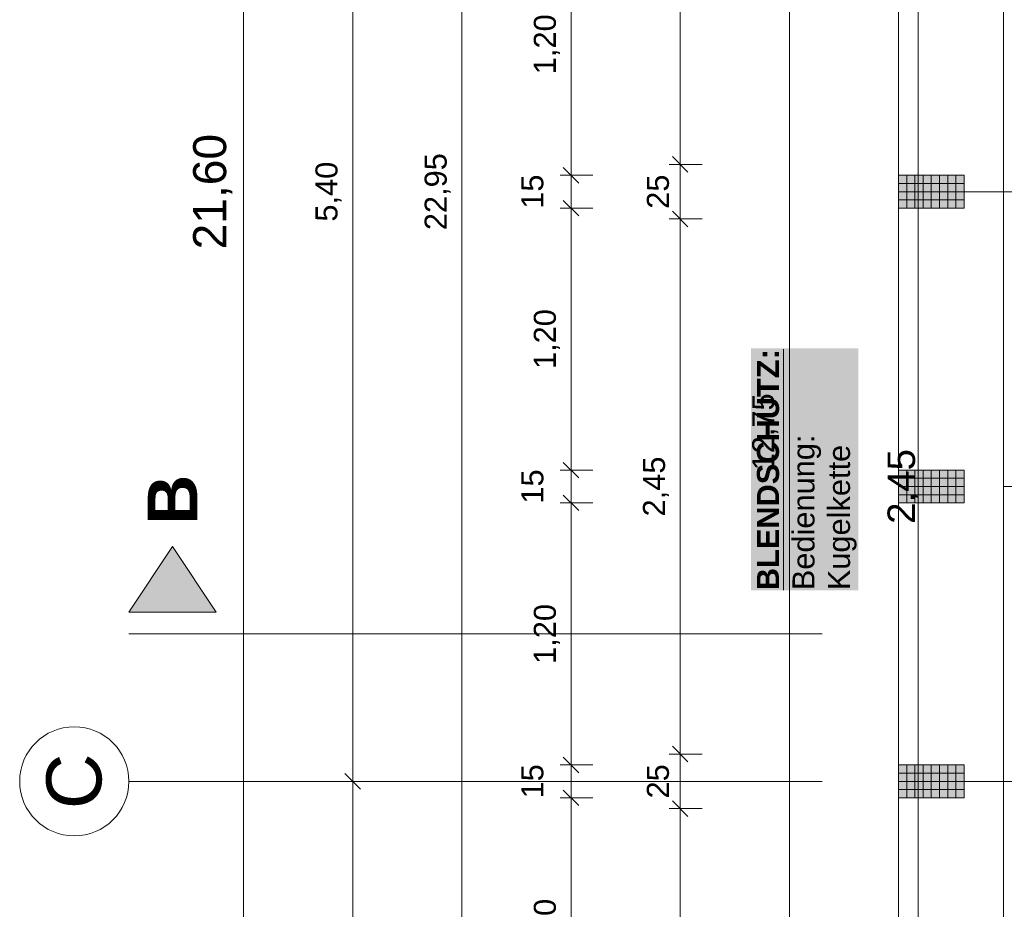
# Model space of a CAD drawing. Header units: metres. Extents: x -45 to 152, y -127 to 99.
# Tile 49 of 256: x -43.85 to -39.34, y -14.09 to -10.01. Entities that reach past the tile are written whole.
import ezdxf

# ---------------------------------------------------------------- set-up
doc = ezdxf.new("R2010")
doc.units = ezdxf.units.M
doc.header["$PDMODE"] = 1
doc.header["$PDSIZE"] = -2
doc.linetypes.add('Achsen 01', pattern=[5.291531, 3.175, -1.058062, 0.352704, -0.705764])
doc.linetypes.add('Raster 01', pattern=[2, 1, -1])
doc.layers.get('0').update_dxf_attribs({"lineweight": 25})
for name, color, linetype, lineweight, true_color in [('014_Fassadenarbeiten-000 Aufsicht Betonfertigteile', 7, 'Continuous', 9, 0xc0c0c0), ('031_Metallbauarbeiten-330 Aufsicht Metallbauarbeiten', 7, 'Continuous', 9, 0xa6a6a6), ('AV1-Achsen', 1, 'Achsen 01', 18, 0xff0000), ('AV1-Raster', 7, 'Raster 01', 9, 0xa6a6a6)]:
    doc.layers.add(name, color=color, linetype=linetype, lineweight=lineweight, true_color=true_color)
for name, color, linetype, lineweight in [('014_Fassadenarbeiten-330 Betonfertigteile vertikal', 7, 'Continuous', 9), ('030_Sonnenschutzarbeiten-BLENDSCHUTZ', 7, 'Continuous', 5), ('030_Sonnenschutzarbeiten-BLENDSCHUTZ  Beschriftung', 7, 'Continuous', 5), ('_1.35m (3D)', 7, 'Continuous', 9), ('_GRU (2D)', 7, 'Continuous', 9), ('_OG 2 (2D)', 7, 'Continuous', 9), ('_OG 2 - DS (2D)', 7, 'Continuous', 9), ('AV1-Schnitt Achsen', 7, 'Achsen 01', 18), ('Bemaßung-Bemaßung', 7, 'Continuous', 9)]:
    doc.layers.add(name, color=color, linetype=linetype, lineweight=lineweight)
doc.layers.get('0').freeze()
doc.styles.add('Arial', font='arial.ttf')
doc.styles.add('Arial (bold)', font='arialbd.ttf')
doc.dimstyles.new('COE 50', dxfattribs={"dimtxt": 126.090495, "dimasz": 0.001414, "dimexe": 0.001, "dimexo": 0.01, "dimgap": 0.001, "dimtad": 1, "dimdec": 3, "dimtxsty": 'Arial', "dimblk": 'VW_SLASH-4', "dimblk1": 'VW_SLASH-4', "dimblk2": 'VW_SLASH-4', "dimcen": 0, "dimadec": 3, "dimazin": 0, "dimtfac": 0.8, "dimtdec": 3, "dimtix": 1, "dimtmove": 0, "dimatfit": 0, "dimldrblk": 'VW_SLASH-3', "dimfxl": 0.002, "dimfxlon": 1, "dimfrac": 2, "dimtolj": 1, "dimarcsym": 0})
pattern_1 = [(-90, (0, 0), (0.0375, 0), [])]
pattern_2 = [(0, (0, 0), (2e-18, -0.0375), [])]

# ---------------------------------------------------------------- blocks, each defined once
blk = doc.blocks.new('Group-2')
at = {"layer": 'AV1-Raster'}
for p, q in [((1.35, -10.8), (-40.5, -10.8)), ((1.35, -12.15), (-40.5, -12.15)), ((1.35, -13.5), (-40.5, -13.5))]:
    blk.add_line(p, q, dxfattribs=at)
blk = doc.blocks.new('1.35m (3D)')
at = {"layer": 'AV1-Raster', "color": 7}
blk.add_blockref('Group-2', (0, 0), dxfattribs=at)
blk = doc.blocks.new('Blendschutz Beschriftung')
at = {"layer": '030_Sonnenschutzarbeiten-BLENDSCHUTZ  Beschriftung', "color": 254, "linetype": 'Continuous', "transparency": 33554559}
blk.add_solid([(-0.554, -0.1644), (0.554, -0.1644), (-0.554, 0.3267), (0.554, 0.3267)], dxfattribs=at)
at = {"layer": '030_Sonnenschutzarbeiten-BLENDSCHUTZ  Beschriftung', "insert": (-0.554, 0.3002), "char_height": 0.100872, "attachment_point": 1, "line_spacing_factor": 0.967016, "style": 'Arial (bold)'}
blk.add_mtext('{\\LBLENDSCHUTZ:}{\\fArial|b0|i0|c0|p0;\\l\\PBedienung: \\PKugelkette }', dxfattribs=at)
blk = doc.blocks.new('VW_SLASH-4')
at = {"color": 0, "linetype": 'ByBlock', "lineweight": -2, "transparency": 16777216}
blk.add_line((0, 0), (-1, 0), dxfattribs=at)
at = {"color": 0, "linetype": 'Continuous', "lineweight": 15, "transparency": 16777216, "flags": 128}
blk.add_lwpolyline([(0.5, 0.5), (-0.5, -0.5)], dxfattribs=at)
blk = doc.blocks.new('*D14')
at = {"layer": '030_Sonnenschutzarbeiten-BLENDSCHUTZ', "color": 0, "lineweight": -2}
for p, q in [((-39.575, -13.625), (-39.725, -13.625)), ((-39.675, -16.0043), (-39.675, -13.6957)), ((-39.575, -16.075), (-39.725, -16.075))]:
    blk.add_line(p, q, dxfattribs=at)
at = {"layer": 'Defpoints', "color": 0}
for p in [(-39.675, -13.625), (-39.15, -13.625), (-39.15, -16.075)]:
    blk.add_point(p, dxfattribs=at)
at = {"layer": '030_Sonnenschutzarbeiten-BLENDSCHUTZ', "color": 0, "lineweight": -2, "xscale": 0.070693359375, "yscale": 0.070693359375, "zscale": 0.070693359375}
for p, rotation in [((-39.675, -13.625), 90), ((-39.675, -16.075), 270)]:
    blk.add_blockref('VW_SLASH-4', p, dxfattribs=dict(at, rotation=rotation))
at = {"layer": '030_Sonnenschutzarbeiten-BLENDSCHUTZ', "color": 0, "lineweight": 13, "insert": (-39.8008, -14.85), "char_height": 0.12609, "attachment_point": 5, "rotation": 90, "style": 'Arial'}
blk.add_mtext('\\A1;2,45', dxfattribs=at)
blk = doc.blocks.new('VW_SLASH-3')
at = {"color": 0, "linetype": 'ByBlock', "lineweight": -2, "transparency": 16777216}
blk.add_line((0, 0), (-1, 0), dxfattribs=at)
at = {"color": 0, "linetype": 'Continuous', "lineweight": 15, "transparency": 16777216, "flags": 128}
blk.add_lwpolyline([(0.5, 0.5), (-0.5, -0.5)], dxfattribs=at)
blk = doc.blocks.new('*D47')
at = {"layer": '030_Sonnenschutzarbeiten-BLENDSCHUTZ', "color": 0, "lineweight": -2}
for p, q in [((-39.575, -10.925), (-39.725, -10.925)), ((-39.675, -13.3043), (-39.675, -10.9957)), ((-39.575, -13.375), (-39.725, -13.375))]:
    blk.add_line(p, q, dxfattribs=at)
at = {"layer": 'Defpoints', "color": 0}
for p in [(-39.675, -10.925), (-38.91, -10.925), (-38.91, -13.375)]:
    blk.add_point(p, dxfattribs=at)
at = {"layer": '030_Sonnenschutzarbeiten-BLENDSCHUTZ', "color": 0, "lineweight": -2, "xscale": 0.070693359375, "yscale": 0.070693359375, "zscale": 0.070693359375}
for p, rotation in [((-39.675, -10.925), 90), ((-39.675, -13.375), 270)]:
    blk.add_blockref('VW_SLASH-4', p, dxfattribs=dict(at, rotation=rotation))
at = {"layer": '030_Sonnenschutzarbeiten-BLENDSCHUTZ', "color": 0, "lineweight": 13, "insert": (-39.8008, -12.15), "char_height": 0.12609, "attachment_point": 5, "rotation": 90, "style": 'Arial'}
blk.add_mtext('\\A1;2,45', dxfattribs=at)
blk = doc.blocks.new('*D48')
at = {"layer": '030_Sonnenschutzarbeiten-BLENDSCHUTZ', "color": 0, "lineweight": -2}
for p, q in [((-39.575, -8.225), (-39.725, -8.225)), ((-39.675, -10.6043), (-39.675, -8.2957)), ((-39.575, -10.675), (-39.725, -10.675))]:
    blk.add_line(p, q, dxfattribs=at)
at = {"layer": 'Defpoints', "color": 0}
for p in [(-39.675, -8.225), (-38.91, -8.225), (-38.91, -10.675)]:
    blk.add_point(p, dxfattribs=at)
at = {"layer": '030_Sonnenschutzarbeiten-BLENDSCHUTZ', "color": 0, "lineweight": -2, "xscale": 0.070693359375, "yscale": 0.070693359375, "zscale": 0.070693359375}
for p, rotation in [((-39.675, -8.225), 90), ((-39.675, -10.675), 270)]:
    blk.add_blockref('VW_SLASH-4', p, dxfattribs=dict(at, rotation=rotation))
at = {"layer": '030_Sonnenschutzarbeiten-BLENDSCHUTZ', "color": 0, "lineweight": 13, "insert": (-39.8008, -9.45), "char_height": 0.12609, "attachment_point": 5, "rotation": 90, "style": 'Arial'}
blk.add_mtext('\\A1;2,45', dxfattribs=at)
blk = doc.blocks.new('*D442')
at = {"layer": 'Bemaßung-Bemaßung', "color": 0, "lineweight": -2}
for p, q in [((-42.725, 0), (-42.875, 0)), ((-42.825, -21.5293), (-42.825, -0.0707)), ((-42.725, -21.6), (-42.875, -21.6))]:
    blk.add_line(p, q, dxfattribs=at)
at = {"layer": 'Defpoints', "color": 0}
for p in [(-39.15, 0), (-42.825, 0), (-39.15, -21.6)]:
    blk.add_point(p, dxfattribs=at)
at = {"layer": 'Bemaßung-Bemaßung', "color": 0, "lineweight": -2, "xscale": 0.070693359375, "yscale": 0.070693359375, "zscale": 0.070693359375}
for p, rotation in [((-42.825, 0), 90), ((-42.825, -21.6), 270)]:
    blk.add_blockref('VW_SLASH-4', p, dxfattribs=dict(at, rotation=rotation))
at = {"layer": 'Bemaßung-Bemaßung', "color": 0, "insert": (-42.9659, -10.8), "char_height": 0.15131, "attachment_point": 5, "rotation": 90, "style": 'Arial'}
blk.add_mtext('\\A1;21,60', dxfattribs=at)
blk = doc.blocks.new('*D445')
at = {"layer": 'Bemaßung-Bemaßung', "color": 0, "lineweight": -2}
for p, q in [((-42.225, -8.1), (-42.375, -8.1)), ((-42.325, -13.4293), (-42.325, -8.1707)), ((-42.225, -13.5), (-42.375, -13.5))]:
    blk.add_line(p, q, dxfattribs=at)
at = {"layer": 'Defpoints', "color": 0}
for p in [(-42.325, -8.1), (-39.15, -8.1), (-39.15, -13.5)]:
    blk.add_point(p, dxfattribs=at)
at = {"layer": 'Bemaßung-Bemaßung', "color": 0, "lineweight": -2, "xscale": 0.070693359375, "yscale": 0.070693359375, "zscale": 0.070693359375}
for p, rotation in [((-42.325, -8.1), 90), ((-42.325, -13.5), 270)]:
    blk.add_blockref('VW_SLASH-4', p, dxfattribs=dict(at, rotation=rotation))
at = {"layer": 'Bemaßung-Bemaßung', "color": 0, "insert": (-42.4356, -10.8), "char_height": 0.10087, "attachment_point": 5, "rotation": 90, "style": 'Arial'}
blk.add_mtext('\\A1;5,40', dxfattribs=at)
blk = doc.blocks.new('*D446')
at = {"layer": 'Bemaßung-Bemaßung', "color": 0, "lineweight": -2}
for p, q in [((-42.225, -13.5), (-42.375, -13.5)), ((-42.325, -16.1293), (-42.325, -13.5707)), ((-42.225, -16.2), (-42.375, -16.2))]:
    blk.add_line(p, q, dxfattribs=at)
at = {"layer": 'Defpoints', "color": 0}
for p in [(-42.325, -13.5), (-39.15, -13.5), (-39.15, -16.2)]:
    blk.add_point(p, dxfattribs=at)
at = {"layer": 'Bemaßung-Bemaßung', "color": 0, "lineweight": -2, "xscale": 0.070693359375, "yscale": 0.070693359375, "zscale": 0.070693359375}
for p, rotation in [((-42.325, -13.5), 90), ((-42.325, -16.2), 270)]:
    blk.add_blockref('VW_SLASH-4', p, dxfattribs=dict(at, rotation=rotation))
at = {"layer": 'Bemaßung-Bemaßung', "color": 0, "insert": (-42.4356, -14.85), "char_height": 0.10087, "attachment_point": 5, "rotation": 90, "style": 'Arial'}
blk.add_mtext('\\A1;2,70', dxfattribs=at)
blk = doc.blocks.new('*D459')
at = {"layer": 'Bemaßung-Bemaßung', "color": 0, "lineweight": -2}
for p, q in [((-41.725, 0.675), (-41.875, 0.675)), ((-41.825, -22.2043), (-41.825, 0.6043)), ((-41.725, -22.275), (-41.875, -22.275))]:
    blk.add_line(p, q, dxfattribs=at)
at = {"layer": 'Defpoints', "color": 0}
for p in [(-41.825, 0.675), (-39.825, 0.675), (-39.825, -22.275)]:
    blk.add_point(p, dxfattribs=at)
at = {"layer": 'Bemaßung-Bemaßung', "color": 0, "lineweight": -2, "xscale": 0.070693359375, "yscale": 0.070693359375, "zscale": 0.070693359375}
for p, rotation in [((-41.825, 0.675), 90), ((-41.825, -22.275), 270)]:
    blk.add_blockref('VW_SLASH-4', p, dxfattribs=dict(at, rotation=rotation))
at = {"layer": 'Bemaßung-Bemaßung', "color": 0, "insert": (-41.9356, -10.8), "char_height": 0.10087, "attachment_point": 5, "rotation": 90, "style": 'Arial'}
blk.add_mtext('\\A1;22,95', dxfattribs=at)
blk = doc.blocks.new('*D634')
at = {"layer": 'Bemaßung-Bemaßung', "color": 0, "linetype": 'Continuous', "lineweight": -2}
for p, q in [((-41.225, -13.575), (-41.375, -13.575)), ((-41.325, -13.6457), (-41.325, -14.7043)), ((-41.225, -14.775), (-41.375, -14.775))]:
    blk.add_line(p, q, dxfattribs=at)
at = {"layer": 'Defpoints', "color": 0}
for p in [(-39.825, -13.575), (-41.325, -14.775), (-39.825, -14.775)]:
    blk.add_point(p, dxfattribs=at)
at = {"layer": 'Bemaßung-Bemaßung', "color": 0, "lineweight": -2, "xscale": 0.070693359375, "yscale": 0.070693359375, "zscale": 0.070693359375}
for p, rotation in [((-41.325, -13.575), 90), ((-41.325, -14.775), 270)]:
    blk.add_blockref('VW_SLASH-4', p, dxfattribs=dict(at, rotation=rotation))
at = {"layer": 'Bemaßung-Bemaßung', "color": 0, "insert": (-41.4356, -14.175), "char_height": 0.10087, "attachment_point": 5, "rotation": 90, "style": 'Arial'}
blk.add_mtext('\\A1;1,20', dxfattribs=at)
blk = doc.blocks.new('*D635')
at = {"layer": 'Bemaßung-Bemaßung', "color": 0, "linetype": 'Continuous', "lineweight": -2}
for p, q in [((-41.325, -13.3543), (-41.325, -13.2836)), ((-41.225, -13.425), (-41.375, -13.425)), ((-41.325, -13.425), (-41.325, -13.575)), ((-41.225, -13.575), (-41.375, -13.575)), ((-41.325, -13.6457), (-41.325, -13.7164))]:
    blk.add_line(p, q, dxfattribs=at)
at = {"layer": 'Defpoints', "color": 0}
for p in [(-39.825, -13.425), (-41.325, -13.575), (-39.825, -13.575)]:
    blk.add_point(p, dxfattribs=at)
at = {"layer": 'Bemaßung-Bemaßung', "color": 0, "lineweight": -2, "xscale": 0.070693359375, "yscale": 0.070693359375, "zscale": 0.070693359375}
for p, rotation in [((-41.325, -13.425), 270), ((-41.325, -13.575), 90)]:
    blk.add_blockref('VW_SLASH-4', p, dxfattribs=dict(at, rotation=rotation))
at = {"layer": 'Bemaßung-Bemaßung', "color": 0, "insert": (-41.5015, -13.5), "char_height": 0.10087, "attachment_point": 5, "rotation": 90, "style": 'Arial'}
blk.add_mtext('\\A1;15', dxfattribs=at)
blk = doc.blocks.new('*D636')
at = {"layer": 'Bemaßung-Bemaßung', "color": 0, "linetype": 'Continuous', "lineweight": -2}
for p, q in [((-41.225, -12.225), (-41.375, -12.225)), ((-41.325, -12.2957), (-41.325, -13.3543)), ((-41.225, -13.425), (-41.375, -13.425))]:
    blk.add_line(p, q, dxfattribs=at)
at = {"layer": 'Defpoints', "color": 0}
for p in [(-39.825, -12.225), (-41.325, -13.425), (-39.825, -13.425)]:
    blk.add_point(p, dxfattribs=at)
at = {"layer": 'Bemaßung-Bemaßung', "color": 0, "lineweight": -2, "xscale": 0.070693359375, "yscale": 0.070693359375, "zscale": 0.070693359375}
for p, rotation in [((-41.325, -12.225), 90), ((-41.325, -13.425), 270)]:
    blk.add_blockref('VW_SLASH-4', p, dxfattribs=dict(at, rotation=rotation))
at = {"layer": 'Bemaßung-Bemaßung', "color": 0, "insert": (-41.4356, -12.825), "char_height": 0.10087, "attachment_point": 5, "rotation": 90, "style": 'Arial'}
blk.add_mtext('\\A1;1,20', dxfattribs=at)
blk = doc.blocks.new('*D637')
at = {"layer": 'Bemaßung-Bemaßung', "color": 0, "linetype": 'Continuous', "lineweight": -2}
for p, q in [((-41.325, -12.0043), (-41.325, -11.9336)), ((-41.225, -12.075), (-41.375, -12.075)), ((-41.325, -12.075), (-41.325, -12.225)), ((-41.225, -12.225), (-41.375, -12.225)), ((-41.325, -12.2957), (-41.325, -12.3664))]:
    blk.add_line(p, q, dxfattribs=at)
at = {"layer": 'Defpoints', "color": 0}
for p in [(-39.825, -12.075), (-41.325, -12.225), (-39.825, -12.225)]:
    blk.add_point(p, dxfattribs=at)
at = {"layer": 'Bemaßung-Bemaßung', "color": 0, "lineweight": -2, "xscale": 0.070693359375, "yscale": 0.070693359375, "zscale": 0.070693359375}
for p, rotation in [((-41.325, -12.075), 270), ((-41.325, -12.225), 90)]:
    blk.add_blockref('VW_SLASH-4', p, dxfattribs=dict(at, rotation=rotation))
at = {"layer": 'Bemaßung-Bemaßung', "color": 0, "insert": (-41.5015, -12.15), "char_height": 0.10087, "attachment_point": 5, "rotation": 90, "style": 'Arial'}
blk.add_mtext('\\A1;15', dxfattribs=at)
blk = doc.blocks.new('*D638')
at = {"layer": 'Bemaßung-Bemaßung', "color": 0, "linetype": 'Continuous', "lineweight": -2}
for p, q in [((-41.225, -10.875), (-41.375, -10.875)), ((-41.325, -10.9457), (-41.325, -12.0043)), ((-41.225, -12.075), (-41.375, -12.075))]:
    blk.add_line(p, q, dxfattribs=at)
at = {"layer": 'Defpoints', "color": 0}
for p in [(-39.825, -10.875), (-41.325, -12.075), (-39.825, -12.075)]:
    blk.add_point(p, dxfattribs=at)
at = {"layer": 'Bemaßung-Bemaßung', "color": 0, "lineweight": -2, "xscale": 0.070693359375, "yscale": 0.070693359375, "zscale": 0.070693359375}
for p, rotation in [((-41.325, -10.875), 90), ((-41.325, -12.075), 270)]:
    blk.add_blockref('VW_SLASH-4', p, dxfattribs=dict(at, rotation=rotation))
at = {"layer": 'Bemaßung-Bemaßung', "color": 0, "insert": (-41.4356, -11.475), "char_height": 0.10087, "attachment_point": 5, "rotation": 90, "style": 'Arial'}
blk.add_mtext('\\A1;1,20', dxfattribs=at)
blk = doc.blocks.new('*D639')
at = {"layer": 'Bemaßung-Bemaßung', "color": 0, "linetype": 'Continuous', "lineweight": -2}
for p, q in [((-41.325, -10.6543), (-41.325, -10.5836)), ((-41.225, -10.725), (-41.375, -10.725)), ((-41.325, -10.725), (-41.325, -10.875)), ((-41.225, -10.875), (-41.375, -10.875)), ((-41.325, -10.9457), (-41.325, -11.0164))]:
    blk.add_line(p, q, dxfattribs=at)
at = {"layer": 'Defpoints', "color": 0}
for p in [(-39.825, -10.725), (-41.325, -10.875), (-39.825, -10.875)]:
    blk.add_point(p, dxfattribs=at)
at = {"layer": 'Bemaßung-Bemaßung', "color": 0, "lineweight": -2, "xscale": 0.070693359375, "yscale": 0.070693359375, "zscale": 0.070693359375}
for p, rotation in [((-41.325, -10.725), 270), ((-41.325, -10.875), 90)]:
    blk.add_blockref('VW_SLASH-4', p, dxfattribs=dict(at, rotation=rotation))
at = {"layer": 'Bemaßung-Bemaßung', "color": 0, "insert": (-41.5015, -10.8), "char_height": 0.10087, "attachment_point": 5, "rotation": 90, "style": 'Arial'}
blk.add_mtext('\\A1;15', dxfattribs=at)
blk = doc.blocks.new('*D640')
at = {"layer": 'Bemaßung-Bemaßung', "color": 0, "linetype": 'Continuous', "lineweight": -2}
for p, q in [((-41.225, -9.525), (-41.375, -9.525)), ((-41.325, -9.5957), (-41.325, -10.6543)), ((-41.225, -10.725), (-41.375, -10.725))]:
    blk.add_line(p, q, dxfattribs=at)
at = {"layer": 'Defpoints', "color": 0}
for p in [(-39.825, -9.525), (-41.325, -10.725), (-39.825, -10.725)]:
    blk.add_point(p, dxfattribs=at)
at = {"layer": 'Bemaßung-Bemaßung', "color": 0, "lineweight": -2, "xscale": 0.070693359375, "yscale": 0.070693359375, "zscale": 0.070693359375}
for p, rotation in [((-41.325, -9.525), 90), ((-41.325, -10.725), 270)]:
    blk.add_blockref('VW_SLASH-4', p, dxfattribs=dict(at, rotation=rotation))
at = {"layer": 'Bemaßung-Bemaßung', "color": 0, "insert": (-41.4356, -10.125), "char_height": 0.10087, "attachment_point": 5, "rotation": 90, "style": 'Arial'}
blk.add_mtext('\\A1;1,20', dxfattribs=at)
blk = doc.blocks.new('*D683')
at = {"layer": 'Bemaßung-Bemaßung', "color": 0, "linetype": 'Continuous', "lineweight": -2}
for p, q in [((-40.225, -5.525), (-40.375, -5.525)), ((-40.325, -5.5957), (-40.325, -18.2043)), ((-40.225, -18.275), (-40.375, -18.275))]:
    blk.add_line(p, q, dxfattribs=at)
at = {"layer": 'Defpoints', "color": 0}
for p in [(-39.025, -5.525), (-40.325, -18.275), (-38.95, -18.275)]:
    blk.add_point(p, dxfattribs=at)
at = {"layer": 'Bemaßung-Bemaßung', "color": 0, "lineweight": -2, "xscale": 0.070693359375, "yscale": 0.070693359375, "zscale": 0.070693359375}
for p, rotation in [((-40.325, -5.525), 90), ((-40.325, -18.275), 270)]:
    blk.add_blockref('VW_SLASH-4', p, dxfattribs=dict(at, rotation=rotation))
at = {"layer": 'Bemaßung-Bemaßung', "color": 0, "insert": (-40.4356, -11.9), "char_height": 0.10087, "attachment_point": 5, "rotation": 90, "style": 'Arial'}
blk.add_mtext('\\A1;12,75', dxfattribs=at)
blk = doc.blocks.new('*D723')
at = {"layer": 'Bemaßung-Bemaßung', "color": 0, "lineweight": -2}
for p, q in [((-40.725, -13.625), (-40.875, -13.625)), ((-40.825, -13.6957), (-40.825, -16.0043)), ((-40.725, -16.075), (-40.875, -16.075))]:
    blk.add_line(p, q, dxfattribs=at)
at = {"layer": 'Defpoints', "color": 0}
for p in [(-39.025, -13.625), (-40.825, -16.075), (-39.275, -16.075)]:
    blk.add_point(p, dxfattribs=at)
at = {"layer": 'Bemaßung-Bemaßung', "color": 0, "lineweight": -2, "xscale": 0.070693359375, "yscale": 0.070693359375, "zscale": 0.070693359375}
for p, rotation in [((-40.825, -13.625), 90), ((-40.825, -16.075), 270)]:
    blk.add_blockref('VW_SLASH-4', p, dxfattribs=dict(at, rotation=rotation))
at = {"layer": 'Bemaßung-Bemaßung', "color": 0, "insert": (-40.9356, -14.85), "char_height": 0.10087, "attachment_point": 5, "rotation": 90, "style": 'Arial'}
blk.add_mtext('\\A1;2,45', dxfattribs=at)
blk = doc.blocks.new('*D724')
at = {"layer": 'Bemaßung-Bemaßung', "color": 0, "lineweight": -2}
for p, q in [((-40.725, -13.375), (-40.875, -13.375)), ((-40.825, -13.4457), (-40.825, -13.5543)), ((-40.725, -13.625), (-40.875, -13.625))]:
    blk.add_line(p, q, dxfattribs=at)
at = {"layer": 'Defpoints', "color": 0}
for p in [(-39.025, -13.375), (-40.825, -13.625), (-39.025, -13.625)]:
    blk.add_point(p, dxfattribs=at)
at = {"layer": 'Bemaßung-Bemaßung', "color": 0, "lineweight": -2, "xscale": 0.070693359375, "yscale": 0.070693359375, "zscale": 0.070693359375}
for p, rotation in [((-40.825, -13.375), 90), ((-40.825, -13.625), 270)]:
    blk.add_blockref('VW_SLASH-4', p, dxfattribs=dict(at, rotation=rotation))
at = {"layer": 'Bemaßung-Bemaßung', "color": 0, "insert": (-40.9265, -13.5), "char_height": 0.10087, "attachment_point": 5, "rotation": 90, "style": 'Arial'}
blk.add_mtext('\\A1;25', dxfattribs=at)
blk = doc.blocks.new('*D725')
at = {"layer": 'Bemaßung-Bemaßung', "color": 0, "lineweight": -2}
for p, q in [((-40.725, -10.925), (-40.875, -10.925)), ((-40.825, -10.9957), (-40.825, -13.3043)), ((-40.725, -13.375), (-40.875, -13.375))]:
    blk.add_line(p, q, dxfattribs=at)
at = {"layer": 'Defpoints', "color": 0}
for p in [(-39.025, -10.925), (-40.825, -13.375), (-39.025, -13.375)]:
    blk.add_point(p, dxfattribs=at)
at = {"layer": 'Bemaßung-Bemaßung', "color": 0, "lineweight": -2, "xscale": 0.070693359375, "yscale": 0.070693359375, "zscale": 0.070693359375}
for p, rotation in [((-40.825, -10.925), 90), ((-40.825, -13.375), 270)]:
    blk.add_blockref('VW_SLASH-4', p, dxfattribs=dict(at, rotation=rotation))
at = {"layer": 'Bemaßung-Bemaßung', "color": 0, "insert": (-40.9356, -12.15), "char_height": 0.10087, "attachment_point": 5, "rotation": 90, "style": 'Arial'}
blk.add_mtext('\\A1;2,45', dxfattribs=at)
blk = doc.blocks.new('*D726')
at = {"layer": 'Bemaßung-Bemaßung', "color": 0, "lineweight": -2}
for p, q in [((-40.725, -10.675), (-40.875, -10.675)), ((-40.825, -10.7457), (-40.825, -10.8543)), ((-40.725, -10.925), (-40.875, -10.925))]:
    blk.add_line(p, q, dxfattribs=at)
at = {"layer": 'Defpoints', "color": 0}
for p in [(-39.025, -10.675), (-40.825, -10.925), (-39.025, -10.925)]:
    blk.add_point(p, dxfattribs=at)
at = {"layer": 'Bemaßung-Bemaßung', "color": 0, "lineweight": -2, "xscale": 0.070693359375, "yscale": 0.070693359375, "zscale": 0.070693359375}
for p, rotation in [((-40.825, -10.675), 90), ((-40.825, -10.925), 270)]:
    blk.add_blockref('VW_SLASH-4', p, dxfattribs=dict(at, rotation=rotation))
at = {"layer": 'Bemaßung-Bemaßung', "color": 0, "insert": (-40.9265, -10.8), "char_height": 0.10087, "attachment_point": 5, "rotation": 90, "style": 'Arial'}
blk.add_mtext('\\A1;25', dxfattribs=at)
blk = doc.blocks.new('*D727')
at = {"layer": 'Bemaßung-Bemaßung', "color": 0, "lineweight": -2}
for p, q in [((-40.725, -8.225), (-40.875, -8.225)), ((-40.825, -8.2957), (-40.825, -10.6043)), ((-40.725, -10.675), (-40.875, -10.675))]:
    blk.add_line(p, q, dxfattribs=at)
at = {"layer": 'Defpoints', "color": 0}
for p in [(-39.025, -8.225), (-40.825, -10.675), (-39.025, -10.675)]:
    blk.add_point(p, dxfattribs=at)
at = {"layer": 'Bemaßung-Bemaßung', "color": 0, "lineweight": -2, "xscale": 0.070693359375, "yscale": 0.070693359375, "zscale": 0.070693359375}
for p, rotation in [((-40.825, -8.225), 90), ((-40.825, -10.675), 270)]:
    blk.add_blockref('VW_SLASH-4', p, dxfattribs=dict(at, rotation=rotation))
at = {"layer": 'Bemaßung-Bemaßung', "color": 0, "insert": (-40.9356, -9.45), "char_height": 0.10087, "attachment_point": 5, "rotation": 90, "style": 'Arial'}
blk.add_mtext('\\A1;2,45', dxfattribs=at)
blk = doc.blocks.new('Group-740')
at = {"layer": 'AV1-Achsen'}
blk.add_line((-43.35, -13.5), (4.2, -13.5), dxfattribs=at)
at = {"layer": 'AV1-Achsen', "linetype": 'Continuous'}
blk.add_circle((-43.6, -13.5), 0.25, dxfattribs=at)
at = {"layer": 'AV1-Achsen', "insert": (-43.6, -13.5), "char_height": 0.2522, "attachment_point": 5, "rotation": 90, "line_spacing_factor": 0.969122, "style": 'Arial'}
blk.add_mtext('C', dxfattribs=at)
blk = doc.blocks.new('Group-745')
at = {"layer": 'AV1-Schnitt Achsen', "linetype": 'Continuous', "lineweight": 0}
blk.add_hatch(color=7, dxfattribs=at).paths.add_polyline_path([(-42.95, -12.725), (-43.35, -12.725), (-43.15, -12.425)])
at = {"layer": 'AV1-Schnitt Achsen'}
blk.add_line((-43.35, -12.825), (4.2, -12.825), dxfattribs=at)
at = {"layer": 'AV1-Schnitt Achsen', "linetype": 'Continuous', "flags": 128}
blk.add_lwpolyline([(-42.95, -12.725), (-43.35, -12.725), (-43.15, -12.425)], close=True, dxfattribs=at)
at = {"layer": 'AV1-Schnitt Achsen', "insert": (-43.15, -12.325), "char_height": 0.227, "attachment_point": 4, "rotation": 90, "line_spacing_factor": 0.969122, "style": 'Arial (bold)'}
blk.add_mtext('B', dxfattribs=at)
blk = doc.blocks.new('GRU (2D)')
at = {"layer": 'AV1-Achsen', "color": 7}
blk.add_blockref('Group-740', (0, 0), dxfattribs=at)
at = {"layer": 'AV1-Schnitt Achsen', "color": 7}
blk.add_blockref('Group-745', (0, 0), dxfattribs=at)
blk = doc.blocks.new('OG 2 - DS (2D)')
at = {"layer": '030_Sonnenschutzarbeiten-BLENDSCHUTZ  Beschriftung', "color": 7, "rotation": 90}
blk.add_blockref('Blendschutz Beschriftung', (-40.1733, -12.0709), dxfattribs=at)
at = {"layer": '030_Sonnenschutzarbeiten-BLENDSCHUTZ', "color": 7, "insert": (-39.5913, -12.5121), "char_height": 0.12609, "attachment_point": 1, "rotation": 90, "line_spacing_factor": 0.969122, "style": 'Arial'}
blk.add_mtext('H=2,50m', dxfattribs=at)
at = {"layer": '030_Sonnenschutzarbeiten-BLENDSCHUTZ', "color": 7, "lineweight": 13}
for base, p1, p2, picture, middle in [((-39.675, -8.225), (-38.91, -10.675), (-38.91, -8.225), '*D48', (-39.8008, -9.45)), ((-39.675, -10.925), (-38.91, -13.375), (-38.91, -10.925), '*D47', (-39.8008, -12.15)), ((-39.675, -13.625), (-39.15, -16.075), (-39.15, -13.625), '*D14', (-39.8008, -14.85))]:
    dim = blk.add_linear_dim(base=base, p1=p1, p2=p2, angle=270, text='2,45', dimstyle='COE 50', override={"dimtxt": 0.12609, "dimasz": 0.070693, "dimexe": 0.05, "dimgap": 0.05, "dimpost": '<>', "dimtxsty": 'Arial', "dimtmove": 2, "dimfxl": 0.1}, dxfattribs=at)
    dim.commit()
    dim.dimension.update_dxf_attribs({"geometry": picture, "text_midpoint": middle})
blk = doc.blocks.new('OG 2 (2D)')
at = {"layer": '014_Fassadenarbeiten-000 Aufsicht Betonfertigteile', "flags": 128}
blk.add_lwpolyline([(-39.455, 0.305), (-39.455, -21.905), (-39.825, -22.275), (-39.825, 0.675)], close=True, dxfattribs=at)
at = {"layer": 'Bemaßung-Bemaßung'}
dim = blk.add_linear_dim(base=(-41.825, 0.675), p1=(-39.825, -22.275), p2=(-39.825, 0.675), angle=270, text='22,95', dimstyle='COE 50', override={"dimtxt": 0.100872, "dimasz": 0.070693, "dimexe": 0.05, "dimgap": 0.05, "dimpost": '<>', "dimtxsty": 'Arial', "dimtmove": 2, "dimfxl": 0.1}, dxfattribs=at)
dim.commit()
dim.dimension.update_dxf_attribs({"geometry": '*D459', "text_midpoint": (-41.9356, -10.8)})
at = {"layer": 'Bemaßung-Bemaßung', "linetype": 'Continuous'}
for base, p1, p2, text, override, picture, middle in [((-41.325, -10.725), (-39.825, -9.525), (-39.825, -10.725), '1,20', {"dimtxt": 0.100872, "dimasz": 0.070693, "dimexe": 0.05, "dimgap": 0.05, "dimpost": '<>', "dimtxsty": 'Arial', "dimtmove": 2, "dimfxl": 0.1}, '*D640', (-41.4356, -10.125)), ((-41.325, -10.875), (-39.825, -10.725), (-39.825, -10.875), '15', {"dimtxt": 0.100872, "dimasz": 0.070693, "dimexe": 0.05, "dimgap": 0.05, "dimpost": '<>', "dimtxsty": 'Arial', "dimtix": 0, "dimtmove": 2, "dimfxl": 0.1}, '*D639', (-41.5015, -10.8)), ((-41.325, -12.075), (-39.825, -10.875), (-39.825, -12.075), '1,20', {"dimtxt": 0.100872, "dimasz": 0.070693, "dimexe": 0.05, "dimgap": 0.05, "dimpost": '<>', "dimtxsty": 'Arial', "dimtmove": 2, "dimfxl": 0.1}, '*D638', (-41.4356, -11.475)), ((-41.325, -12.225), (-39.825, -12.075), (-39.825, -12.225), '15', {"dimtxt": 0.100872, "dimasz": 0.070693, "dimexe": 0.05, "dimgap": 0.05, "dimpost": '<>', "dimtxsty": 'Arial', "dimtix": 0, "dimtmove": 2, "dimfxl": 0.1}, '*D637', (-41.5015, -12.15)), ((-41.325, -13.425), (-39.825, -12.225), (-39.825, -13.425), '1,20', {"dimtxt": 0.100872, "dimasz": 0.070693, "dimexe": 0.05, "dimgap": 0.05, "dimpost": '<>', "dimtxsty": 'Arial', "dimtmove": 2, "dimfxl": 0.1}, '*D636', (-41.4356, -12.825)), ((-41.325, -13.575), (-39.825, -13.425), (-39.825, -13.575), '15', {"dimtxt": 0.100872, "dimasz": 0.070693, "dimexe": 0.05, "dimgap": 0.05, "dimpost": '<>', "dimtxsty": 'Arial', "dimtix": 0, "dimtmove": 2, "dimfxl": 0.1}, '*D635', (-41.5015, -13.5)), ((-41.325, -14.775), (-39.825, -13.575), (-39.825, -14.775), '1,20', {"dimtxt": 0.100872, "dimasz": 0.070693, "dimexe": 0.05, "dimgap": 0.05, "dimpost": '<>', "dimtxsty": 'Arial', "dimtmove": 2, "dimfxl": 0.1}, '*D634', (-41.4356, -14.175))]:
    dim = blk.add_linear_dim(base=base, p1=p1, p2=p2, angle=270, text=text, dimstyle='COE 50', override=override, dxfattribs=at)
    dim.commit()
    dim.dimension.update_dxf_attribs({"geometry": picture, "text_midpoint": middle})
at = {"color": 255}
blk.add_wipeout([(-39.345, -10.8), (-39.345, -13.5), (-39.735, -13.5), (-39.735, -10.8)], dxfattribs=at).dxf.layer = '031_Metallbauarbeiten-330 Aufsicht Metallbauarbeiten'
at = {"layer": '014_Fassadenarbeiten-330 Betonfertigteile vertikal', "linetype": 'Continuous', "lineweight": 0}
blk.add_hatch(color=9, dxfattribs=at).paths.add_polyline_path([(-39.525, -12.075), (-39.525, -12.225), (-39.825, -12.225), (-39.825, -12.075)])
at = {"layer": '014_Fassadenarbeiten-330 Betonfertigteile vertikal', "linetype": 'Continuous', "lineweight": 9}
h = blk.add_hatch(dxfattribs=at)
h.set_pattern_fill('Stahlbetonfertigteil', color=8, style=0, pattern_type=2)
h.set_pattern_definition(pattern_1)
h.paths.add_polyline_path([(-39.525, -12.075), (-39.525, -12.225), (-39.825, -12.225), (-39.825, -12.075)])
at = {"layer": '014_Fassadenarbeiten-330 Betonfertigteile vertikal', "linetype": 'Continuous', "lineweight": 13}
h = blk.add_hatch(dxfattribs=at)
h.set_pattern_fill('Stahlbetonfertigteil-1', color=8, style=0, pattern_type=2)
h.set_pattern_definition(pattern_2)
h.paths.add_polyline_path([(-39.525, -12.075), (-39.525, -12.225), (-39.825, -12.225), (-39.825, -12.075)])
at = {"layer": '014_Fassadenarbeiten-330 Betonfertigteile vertikal', "flags": 128}
blk.add_lwpolyline([(-39.525, -12.075), (-39.525, -12.225), (-39.825, -12.225), (-39.825, -12.075)], close=True, dxfattribs=at)
at = {"layer": '031_Metallbauarbeiten-330 Aufsicht Metallbauarbeiten', "flags": 128}
blk.add_lwpolyline([(-39.345, -10.8), (-39.345, -13.5), (-39.735, -13.5), (-39.735, -10.8)], close=True, dxfattribs=at)
at = {"layer": 'Bemaßung-Bemaßung'}
dim = blk.add_linear_dim(base=(-40.825, -13.375), p1=(-39.025, -10.925), p2=(-39.025, -13.375), angle=270, text='2,45', dimstyle='COE 50', override={"dimtxt": 0.100872, "dimasz": 0.070693, "dimexe": 0.05, "dimgap": 0.05, "dimpost": '<>', "dimtxsty": 'Arial', "dimtmove": 2, "dimfxl": 0.1}, dxfattribs=at)
dim.commit()
dim.dimension.update_dxf_attribs({"geometry": '*D725', "text_midpoint": (-40.9356, -12.15)})
at = {"color": 255}
for points in [[(-39.345, -8.1), (-39.345, -10.8), (-39.735, -10.8), (-39.735, -8.1)], [(-39.345, -13.5), (-39.345, -16.125), (-39.735, -16.125), (-39.735, -13.5)]]:
    blk.add_wipeout(points, dxfattribs=at).dxf.layer = '031_Metallbauarbeiten-330 Aufsicht Metallbauarbeiten'
at = {"layer": '014_Fassadenarbeiten-330 Betonfertigteile vertikal', "linetype": 'Continuous', "lineweight": 0}
for points in [[(-39.525, -10.725), (-39.525, -10.875), (-39.825, -10.875), (-39.825, -10.725)], [(-39.525, -13.425), (-39.525, -13.575), (-39.825, -13.575), (-39.825, -13.425)]]:
    blk.add_hatch(color=9, dxfattribs=at).paths.add_polyline_path(points)
at = {"layer": '014_Fassadenarbeiten-330 Betonfertigteile vertikal', "linetype": 'Continuous', "lineweight": 9}
h = blk.add_hatch(dxfattribs=at)
h.set_pattern_fill('Stahlbetonfertigteil', color=8, style=0, pattern_type=2)
h.set_pattern_definition(pattern_1)
h.paths.add_polyline_path([(-39.525, -10.725), (-39.525, -10.875), (-39.825, -10.875), (-39.825, -10.725)])
at = {"layer": '014_Fassadenarbeiten-330 Betonfertigteile vertikal', "linetype": 'Continuous', "lineweight": 13}
h = blk.add_hatch(dxfattribs=at)
h.set_pattern_fill('Stahlbetonfertigteil-1', color=8, style=0, pattern_type=2)
h.set_pattern_definition(pattern_2)
h.paths.add_polyline_path([(-39.525, -10.725), (-39.525, -10.875), (-39.825, -10.875), (-39.825, -10.725)])
at = {"layer": '014_Fassadenarbeiten-330 Betonfertigteile vertikal', "linetype": 'Continuous', "lineweight": 9}
h = blk.add_hatch(dxfattribs=at)
h.set_pattern_fill('Stahlbetonfertigteil', color=8, style=0, pattern_type=2)
h.set_pattern_definition(pattern_1)
h.paths.add_polyline_path([(-39.525, -13.425), (-39.525, -13.575), (-39.825, -13.575), (-39.825, -13.425)])
at = {"layer": '014_Fassadenarbeiten-330 Betonfertigteile vertikal', "linetype": 'Continuous', "lineweight": 13}
h = blk.add_hatch(dxfattribs=at)
h.set_pattern_fill('Stahlbetonfertigteil-1', color=8, style=0, pattern_type=2)
h.set_pattern_definition(pattern_2)
h.paths.add_polyline_path([(-39.525, -13.425), (-39.525, -13.575), (-39.825, -13.575), (-39.825, -13.425)])
at = {"layer": '014_Fassadenarbeiten-330 Betonfertigteile vertikal', "flags": 128}
for points in [[(-39.525, -10.725), (-39.525, -10.875), (-39.825, -10.875), (-39.825, -10.725)], [(-39.525, -13.425), (-39.525, -13.575), (-39.825, -13.575), (-39.825, -13.425)]]:
    blk.add_lwpolyline(points, close=True, dxfattribs=at)
at = {"layer": '031_Metallbauarbeiten-330 Aufsicht Metallbauarbeiten', "flags": 128}
for points in [[(-39.345, -8.1), (-39.345, -10.8), (-39.735, -10.8), (-39.735, -8.1)], [(-39.345, -13.5), (-39.345, -16.125), (-39.735, -16.125), (-39.735, -13.5)]]:
    blk.add_lwpolyline(points, close=True, dxfattribs=at)
at = {"layer": 'Bemaßung-Bemaßung', "color": 1}
for base, p1, p2, text, override, picture, middle in [((-42.825, 0), (-39.15, -21.6), (-39.15, 0), '21,60', {"dimtxt": 0.151309, "dimasz": 0.070693, "dimexe": 0.05, "dimgap": 0.05, "dimpost": '<>', "dimtxsty": 'Arial', "dimtmove": 2, "dimfxl": 0.1}, '*D442', (-42.9659, -10.8)), ((-42.325, -8.1), (-39.15, -13.5), (-39.15, -8.1), '5,40', {"dimtxt": 0.100872, "dimasz": 0.070693, "dimexe": 0.05, "dimgap": 0.05, "dimpost": '<>', "dimtxsty": 'Arial', "dimtmove": 2, "dimfxl": 0.1}, '*D445', (-42.4356, -10.8)), ((-42.325, -13.5), (-39.15, -16.2), (-39.15, -13.5), '2,70', {"dimtxt": 0.100872, "dimasz": 0.070693, "dimexe": 0.05, "dimgap": 0.05, "dimpost": '<>', "dimtxsty": 'Arial', "dimtmove": 2, "dimfxl": 0.1}, '*D446', (-42.4356, -14.85))]:
    dim = blk.add_linear_dim(base=base, p1=p1, p2=p2, angle=270, text=text, dimstyle='COE 50', override=override, dxfattribs=at)
    dim.commit()
    dim.dimension.update_dxf_attribs({"geometry": picture, "text_midpoint": middle})
at = {"layer": 'Bemaßung-Bemaßung', "linetype": 'Continuous'}
dim = blk.add_linear_dim(base=(-40.325, -18.275), p1=(-39.025, -5.525), p2=(-38.95, -18.275), angle=270, text='12,75', dimstyle='COE 50', override={"dimtxt": 0.100872, "dimasz": 0.070693, "dimexe": 0.05, "dimgap": 0.05, "dimpost": '<>', "dimtxsty": 'Arial', "dimtmove": 2, "dimfxl": 0.1}, dxfattribs=at)
dim.commit()
dim.dimension.update_dxf_attribs({"geometry": '*D683', "text_midpoint": (-40.4356, -11.9)})
at = {"layer": 'Bemaßung-Bemaßung'}
for base, p1, p2, text, picture, middle in [((-40.825, -10.675), (-39.025, -8.225), (-39.025, -10.675), '2,45', '*D727', (-40.9356, -9.45)), ((-40.825, -10.925), (-39.025, -10.675), (-39.025, -10.925), '25', '*D726', (-40.9265, -10.8)), ((-40.825, -13.625), (-39.025, -13.375), (-39.025, -13.625), '25', '*D724', (-40.9265, -13.5)), ((-40.825, -16.075), (-39.025, -13.625), (-39.275, -16.075), '2,45', '*D723', (-40.9356, -14.85))]:
    dim = blk.add_linear_dim(base=base, p1=p1, p2=p2, angle=270, text=text, dimstyle='COE 50', override={"dimtxt": 0.100872, "dimasz": 0.070693, "dimexe": 0.05, "dimgap": 0.05, "dimpost": '<>', "dimtxsty": 'Arial', "dimtmove": 2, "dimfxl": 0.1}, dxfattribs=at)
    dim.commit()
    dim.dimension.update_dxf_attribs({"geometry": picture, "text_midpoint": middle})

msp = doc.modelspace()

# ---------------------------------------------------------------- block references
at = {"layer": '_1.35m (3D)'}
msp.add_blockref('1.35m (3D)', (0, 0), dxfattribs=at)

# ---------------------------------------------------------------- next in the draw order: block references
at = {"layer": '_OG 2 - DS (2D)'}
msp.add_blockref('OG 2 - DS (2D)', (0, 0), dxfattribs=at)

# ---------------------------------------------------------------- next in the draw order: block references
at = {"layer": '_OG 2 (2D)'}
msp.add_blockref('OG 2 (2D)', (0, 0), dxfattribs=at)

# ---------------------------------------------------------------- next in the draw order: block references
at = {"layer": '_GRU (2D)'}
msp.add_blockref('GRU (2D)', (0, 0), dxfattribs=at)

doc.saveas('drawing.dxf')
